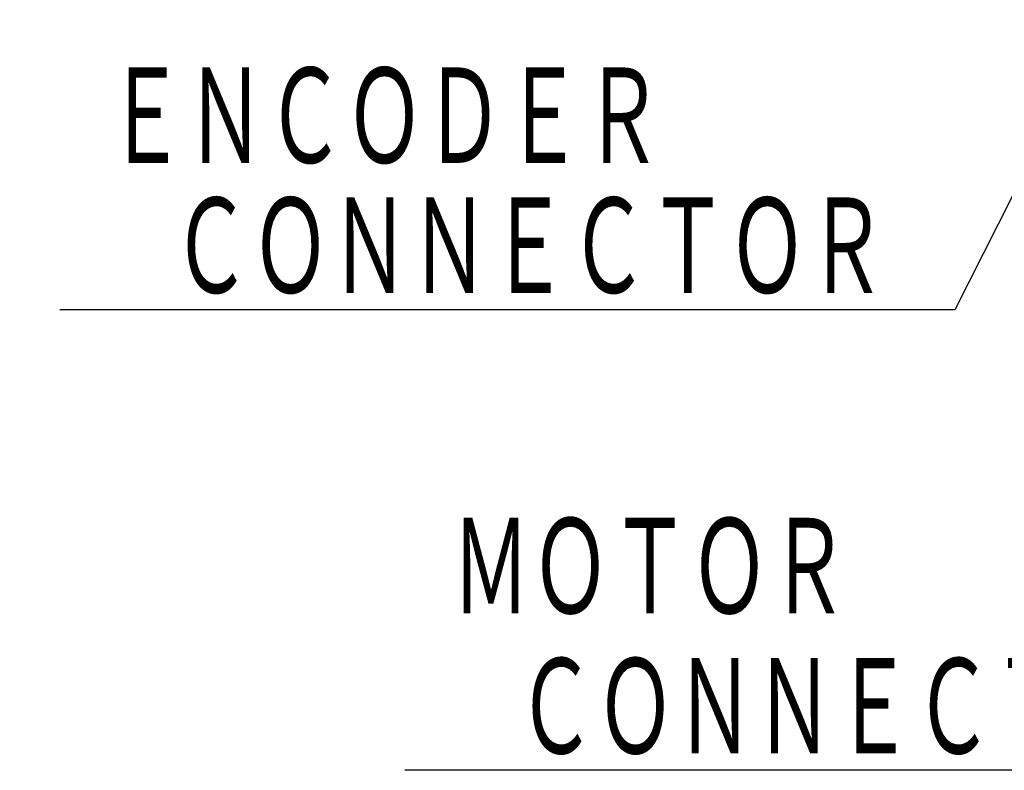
# Model space of a CAD drawing. Header units: millimetres. Extents: x 0 to 1300, y 0 to 891.
# Tile 48 of 141: x 213 to 309, y 456 to 528. Entities that reach past the tile are written whole.
import ezdxf

# ---------------------------------------------------------------- set-up
doc = ezdxf.new("R2010")
doc.units = ezdxf.units.MM
doc.header["$LTSCALE"] = 0.545669
doc.layers.add('NoLayerName_001', color=7, linetype='Continuous')
doc.styles.get("Standard").update_dxf_attribs({"font": 'txt', "bigfont": 'extfont2'})
doc.dimstyles.get("Standard").update_dxf_attribs({"dimtxt": 2.5, "dimasz": 2.5, "dimexe": 1, "dimexo": 1, "dimtad": 1, "dimdec": 3, "dimzin": 0, "dimdsep": 46, "dimtxsty": 'Standard', "dimcen": 2.5, "dimadec": 3, "dimazin": 0, "dimtfac": 0.75, "dimtdec": 3, "dimtmove": 0, "dimatfit": 3, "dimfxl": 1, "dimarcsym": 0})

msp = doc.modelspace()

# ---------------------------------------------------------------- texts
at = {"layer": 'NoLayerName_001', "color": 3, "lineweight": 13, "char_height": 10.5, "attachment_point": 7}
for s, insert in [('\\A1;\\W0.6667;ＥＮＣＯＤＥＲ', (221.57904328, 513.60612962)), ('\\A1;\\W0.6667;ＭＯＴＯＲ', (254.99813282, 469.93677817))]:
    msp.add_mtext(s, dxfattribs=dict(at, insert=insert))
at = {"layer": 'NoLayerName_001', "color": 3, "linetype": 'Continuous', "lineweight": 13, "char_height": 10.5, "attachment_point": 9, "line_spacing_factor": 0.6}
for insert in [(297.17903984, 501.00613062), (330.59812939, 456.3528318)]:
    msp.add_mtext('\\A1;\\W0.6667;ＣＯＮＮＥＣＴＯＲ', dxfattribs=dict(at, insert=insert))

# ---------------------------------------------------------------- leaders
at = {"layer": 'NoLayerName_001', "color": 3, "linetype": 'Continuous', "lineweight": 13, "annotation_type": 0, "has_hookline": 1, "hookline_direction": 1, "text_width": 80.10500505}
for points in [[(324.42520057, 541.3), (303.80403984, 500.38113062), (297.80403984, 500.38113062)], [(361.0505072, 478.85925328), (337.22312939, 455.7278318), (331.22312939, 455.7278318)]]:
    msp.add_leader(points, dimstyle='Standard', override={"dimtxt": 10.5, "dimasz": 6, "dimldrblk": 'OPEN30'}, dxfattribs=at)

doc.saveas('drawing.dxf')
